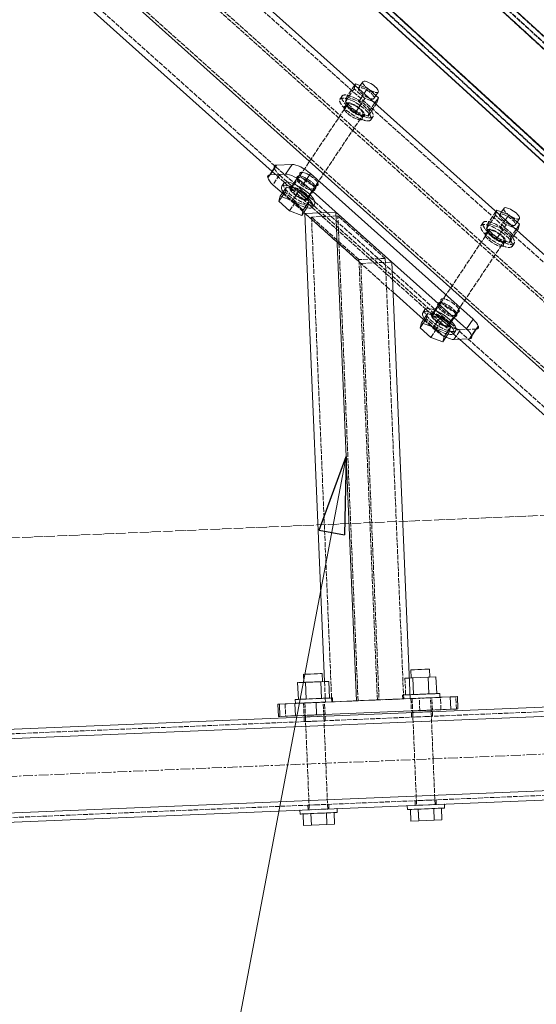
# Model space of a CAD drawing. Header units: millimetres. Extents: x -15129 to 9171, y -18789 to 5877.
# Tile 189 of 256: x -10537 to -10204, y -3404 to -2768. Entities that reach past the tile are written whole.
import ezdxf

# ---------------------------------------------------------------- set-up
doc = ezdxf.new("R2010")
doc.units = ezdxf.units.MM
for name, pattern in [('ACAD_ISO02W100', [15, 12, -3]), ('ACAD_ISO04W100', [30, 24, -3, 0, -3]), ('CENTER', [50.8, 31.75, -6.35, 6.35, -6.35])]:
    doc.linetypes.add(name, pattern=pattern)
for name, color, linetype in [('AS_Belki', 145, 'Continuous'), ('AS_Blachy', 30, 'Continuous'), ('AS_Siatki', 72, 'Continuous'), ('AS_Sruby', 9, 'Continuous')]:
    doc.layers.add(name, color=color, linetype=linetype)

msp = doc.modelspace()

# ---------------------------------------------------------------- linework, layer by layer
at = {"color": 7, "lineweight": 13}
msp.add_line((-10326.44, -3050.05), (-10410.47, -3493.77), dxfattribs=at)
at = {"color": 0, "linetype": 'ByBlock', "lineweight": -2}
for p, q in [((-10343.93, -3097.63), (-10326.44, -3050.05)), ((-10326.44, -3050.05), (-10327.56, -3100.73)), ((-10343.93, -3097.63), (-10327.56, -3100.73))]:
    msp.add_line(p, q, dxfattribs=at)
at = {"color": 5, "linetype": 'CENTER', "lineweight": 13, "ltscale": 0.2}
msp.add_line((-13164.01, -3365.87, 76020), (-9786.31, -3224.99, 38010), dxfattribs=at)
at = {"layer": 'AS_Belki', "color": 84, "linetype": 'ACAD_ISO02W100', "lineweight": 13, "ltscale": 0.25}
for p, q in [((-11963.73, -1171.94), (-9882.04, -3076.96)), ((-11996.27, -1207.22), (-9914.24, -3112.56)), ((-11922.32, -1201.97), (-9916.14, -3037.89)), ((-11996.11, -1211.45), (-9918.5, -3112.74)), ((-11922, -1210.43), (-9924.65, -3038.27)), ((-11954.54, -1245.72), (-9956.85, -3073.87)), ((-9882.27, -3072.7), (-10850.76, -2186.4)), ((-9918.15, -3040.12), (-10850.75, -2186.67)), ((-9922.41, -3040.31), (-10850.58, -2190.91)), ((-10837.8, -2271.72), (-9954.38, -3080.17)), ((-9954.61, -3075.91), (-10833.56, -2271.54)), ((-10836.21, -2376.54), (-10078.21, -3055.92)), ((-10051.31, -3057.1), (-10808.41, -2378.53)), ((-10818.99, -2394.35), (-10078.29, -3058.22)), ((-10837.73, -2420.21), (-10079.73, -3099.59)), ((-10838.08, -2445.2), (-10360.09, -2873.61)), ((-10326.35, -2823.16), (-10327.93, -2825.52)), ((-10316.17, -2831.42), (-10314.59, -2829.06)), ((-10374.27, -2866.08), (-10366.2, -2873.31)), ((-10356.34, -2868.01), (-10357.92, -2870.37)), ((-10366.2, -2873.31), (-10362.25, -2876.85)), ((-10362.25, -2876.85), (-10362.21, -2876.89)), ((-10362.21, -2876.89), (-10361.76, -2877.29)), ((-10361.76, -2877.29), (-10361.56, -2877.47)), ((-10361.56, -2877.47), (-10354.68, -2883.64)), ((-10360.09, -2873.61), (-10359.69, -2873.97)), ((-10359.69, -2873.97), (-10350.66, -2882.06)), ((-10346.16, -2876.27), (-10344.58, -2873.91)), ((-10354.68, -2883.64), (-10350.81, -2887.11)), ((-10350.66, -2882.06), (-10350.27, -2882.41)), ((-10350.27, -2882.41), (-10346.68, -2885.63)), ((-10350.81, -2887.11), (-10348.39, -2889.27)), ((-10348.39, -2889.27), (-10344.46, -2892.8)), ((-10346.68, -2885.63), (-10338.93, -2892.57)), ((-10316.99, -2925.44), (-10353, -2893.16)), ((-10331.82, -2894.81), (-10348.8, -2895.52)), ((-10348.8, -2895.52), (-10335.86, -3205.95)), ((-10318.19, -2922.95), (-10348.8, -2895.52)), ((-10344.46, -2892.8), (-10311.14, -2922.66)), ((-10338.93, -2892.57), (-10305.62, -2922.43)), ((-10318.77, -3207.74), (-10331.82, -2894.81)), ((-10301.2, -2922.25), (-10331.82, -2894.81)), ((-10235.28, -2904.78), (-10236.86, -2907.14)), ((-10225.1, -2913.04), (-10223.52, -2910.68)), ((-10301.2, -2922.25), (-10318.19, -2922.95)), ((-10306.33, -3207.22), (-10318.19, -2922.95)), ((-10311.14, -2922.66), (-10300.8, -2931.93)), ((-10305.62, -2922.43), (-10296.76, -2930.37)), ((-10289.35, -3206.51), (-10301.2, -2922.25)), ((-10298.5, -2924.67), (-10316.99, -2925.44)), ((-10316.99, -2925.44), (-10305.24, -3207.17)), ((-10297, -2924.6), (-10298.5, -2924.67)), ((-10300.8, -2931.93), (-10296.54, -2935.75)), ((-10296.76, -2930.37), (-10269.02, -2955.24)), ((-10296.54, -2935.75), (-10275.13, -2954.93)), ((-10275.13, -2954.93), (-10271.18, -2958.48)), ((-10265.27, -2949.63), (-10266.85, -2952)), ((-10271.18, -2958.48), (-10271.14, -2958.51)), ((-10271.14, -2958.51), (-10270.69, -2958.92)), ((-10270.69, -2958.92), (-10270.49, -2959.1)), ((-10270.49, -2959.1), (-10263.61, -2965.26)), ((-10269.02, -2955.24), (-10268.62, -2955.59)), ((-10268.62, -2955.59), (-10267.65, -2956.46)), ((-10267.65, -2956.46), (-10259.59, -2963.68)), ((-10255.09, -2957.9), (-10253.51, -2955.54)), ((-10263.61, -2965.26), (-10259.74, -2968.73)), ((-10259.59, -2963.68), (-10259.2, -2964.04)), ((-10259.2, -2964.04), (-10106.7, -3100.71)), ((-10259.74, -2968.73), (-10257.32, -2970.9)), ((-10257.32, -2970.9), (-10253.39, -2974.42)), ((-10340.4, -3195.33), (-10339.95, -3206.12)), ((-11944.57, -3287.56), (-9888.61, -3201.81)), ((-10339.95, -3206.12), (-10339.85, -3208.61)), ((-10335.86, -3205.95), (-10335.75, -3208.44)), ((-10289.35, -3206.51), (-10301.1, -3207)), ((-10285.26, -3206.34), (-10289.35, -3206.51)), ((-10283.52, -3215.27), (-10284.33, -3215.31)), ((-10284.33, -3215.31), (-10283.63, -3215.28)), ((-10284.33, -3215.31), (-10284.21, -3218.31)), ((-10283.63, -3215.28), (-10279.39, -3215.1)), ((-10274.08, -3214.88), (-10279.39, -3215.1)), ((-10271.63, -3214.78), (-10275.77, -3214.95)), ((-10270.82, -3214.74), (-10274.08, -3214.88)), ((-10271.52, -3214.77), (-10271.63, -3214.78)), ((-10271.52, -3214.77), (-10270.82, -3214.74)), ((-10270.69, -3217.74), (-10270.82, -3214.74)), ((-10352.74, -3218.16), (-10353.55, -3218.2)), ((-10353.55, -3218.2), (-10352.86, -3218.17)), ((-10353.55, -3218.2), (-10353.43, -3221.19)), ((-10353.43, -3221.19), (-10352.73, -3221.16)), ((-10353.43, -3221.19), (-10352.62, -3221.16)), ((-10348.61, -3217.99), (-10352.86, -3218.17)), ((-10348.48, -3220.99), (-10352.73, -3221.16)), ((-10340.85, -3217.67), (-10344.99, -3217.84)), ((-10344.86, -3220.84), (-10340.73, -3220.66)), ((-10340.74, -3217.66), (-10340.85, -3217.67)), ((-10340.04, -3217.63), (-10340.74, -3217.66)), ((-10340.73, -3220.66), (-10339.92, -3220.63)), ((-10340.73, -3220.66), (-10340.62, -3220.66)), ((-10340.62, -3220.66), (-10339.92, -3220.63)), ((-10339.92, -3220.63), (-10340.04, -3217.63)), ((-10284.21, -3218.31), (-10283.4, -3218.27)), ((-10284.21, -3218.31), (-10283.51, -3218.28)), ((-10279.26, -3218.1), (-10283.51, -3218.28)), ((-10275.64, -3217.95), (-10271.51, -3217.78)), ((-10271.51, -3217.78), (-10270.69, -3217.74)), ((-10271.51, -3217.78), (-10271.39, -3217.77)), ((-10271.39, -3217.77), (-10270.69, -3217.74)), ((-11942.32, -3341.51), (-9886.36, -3255.76)), ((-10281.14, -3272.22), (-10281.96, -3272.26)), ((-10281.96, -3272.26), (-10281.26, -3272.23)), ((-10281.96, -3272.26), (-10281.83, -3275.26)), ((-10277.01, -3272.05), (-10281.26, -3272.23)), ((-10271.7, -3271.83), (-10277.01, -3272.05)), ((-10273.39, -3271.9), (-10269.26, -3271.73)), ((-10268.44, -3271.7), (-10271.7, -3271.83)), ((-10269.14, -3271.72), (-10269.26, -3271.73)), ((-10268.32, -3274.69), (-10268.44, -3271.7)), ((-10350.37, -3275.11), (-10351.18, -3275.15)), ((-10351.18, -3275.15), (-10350.48, -3275.12)), ((-10351.18, -3275.15), (-10351.05, -3278.14)), ((-10350.36, -3278.11), (-10351.05, -3278.14)), ((-10351.05, -3278.14), (-10350.24, -3278.11)), ((-10350.48, -3275.12), (-10346.23, -3274.94)), ((-10346.11, -3277.94), (-10350.36, -3278.11)), ((-10342.61, -3274.79), (-10338.48, -3274.62)), ((-10342.49, -3277.79), (-10338.35, -3277.61)), ((-10340.8, -3277.72), (-10337.54, -3277.58)), ((-10337.67, -3274.58), (-10338.48, -3274.62)), ((-10338.37, -3274.61), (-10338.48, -3274.62)), ((-10337.67, -3274.58), (-10338.37, -3274.61)), ((-10338.35, -3277.61), (-10338.24, -3277.61)), ((-10338.24, -3277.61), (-10337.54, -3277.58)), ((-10337.54, -3277.58), (-10337.67, -3274.58)), ((-10281.83, -3275.26), (-10281.02, -3275.22)), ((-10281.13, -3275.23), (-10281.83, -3275.26)), ((-10276.89, -3275.05), (-10281.13, -3275.23)), ((-10273.27, -3274.9), (-10269.13, -3274.73)), ((-10271.58, -3274.83), (-10268.32, -3274.69)), ((-10269.13, -3274.73), (-10269.02, -3274.72)), ((-10268.32, -3274.69), (-10269.02, -3274.72))]:
    msp.add_line(p, q, dxfattribs=at)
at = {"layer": 'AS_Belki', "color": 145, "linetype": 'Continuous', "lineweight": 13, "ltscale": 0.25}
for p, q in [((-9880.26, -3070.47), (-10758.99, -2266.32)), ((-10842.05, -2271.89), (-9956.39, -3082.39)), ((-9920.51, -3114.97), (-10841.78, -2271.88)), ((-9912, -3114.59), (-10833.25, -2271.53)), ((-9879.8, -3078.99), (-10763.02, -2270.73)), ((-10048.23, -3054.67), (-10806.24, -2375.29)), ((-10837.81, -2422.51), (-10079.81, -3101.89)), ((-10840.59, -2448.13), (-10374.27, -2866.08)), ((-10333.02, -2892.32), (-10353, -2893.16)), ((-10353, -2893.16), (-10340.4, -3195.33)), ((-10333.02, -2892.32), (-10319.87, -3207.78)), ((-10297, -2924.6), (-10333.02, -2892.32)), ((-10285.26, -3206.34), (-10297, -2924.6)), ((-10253.39, -2974.42), (-10109.78, -3103.14)), ((-11944.7, -3284.56), (-9966.5, -3202.05)), ((-11950.44, -3290.8), (-9882.49, -3204.55)), ((-10317.27, -3207.67), (-10319.87, -3207.78)), ((-10317.27, -3207.67), (-10285.26, -3206.34)), ((-11948.44, -3338.76), (-9880.49, -3252.51)), ((-11868.2, -3341.42), (-9886.23, -3258.76))]:
    msp.add_line(p, q, dxfattribs=at)
at = {"layer": 'AS_Belki', "color": 84, "linetype": 'ACAD_ISO02W100', "lineweight": 13, "ltscale": 0.25, "extrusion": (-0.526185, -0.78686, 0.32246)}
for centre in [(-7008.06, -2607.47, 7654.23), (-7008.06, -2608.38, 7656.92), (-7008.06, -2624.87, 7705.3), (-7008.06, -2625.78, 7707.99), (-6886.98, -2613.02, 7670.54), (-6886.98, -2613.94, 7673.22), (-6886.98, -2630.42, 7721.61), (-6886.98, -2631.34, 7724.3)]:
    msp.add_circle(centre, 7, dxfattribs=at)
at = {"layer": 'AS_Blachy', "color": 145, "linetype": 'Continuous', "lineweight": 13, "ltscale": 0.25}
for p, q in [((-10372.84, -2863.94), (-10377.05, -2870.23)), ((-10371.32, -2861.98), (-10375.53, -2868.28)), ((-10361.33, -2861.57), (-10371.32, -2861.98)), ((-10361.33, -2861.57), (-10365.54, -2867.86)), ((-10365.54, -2867.86), (-10375.53, -2868.28)), ((-10349.46, -2867.52), (-10353.67, -2873.82)), ((-10244.62, -2961.48), (-10349.46, -2867.52)), ((-10373.65, -2874.65), (-10367.59, -2880.09)), ((-10248.83, -2967.78), (-10353.67, -2873.82)), ((-10353.8, -2892.44), (-10353, -2893.16)), ((-10296.19, -2944.08), (-10276.51, -2961.71)), ((-10248.83, -2967.78), (-10244.62, -2961.48)), ((-10245.43, -2972.2), (-10241.22, -2965.91)), ((-10256.94, -2974.57), (-10246.95, -2974.16)), ((-10359.48, -3209.43), (-10353.42, -3209.18)), ((-10353.93, -3209.2), (-10353.23, -3209.17)), ((-10353.93, -3209.2), (-10353.12, -3209.17)), ((-10353.42, -3209.18), (-10345.83, -3208.86)), ((-10353.23, -3209.17), (-10348.98, -3209)), ((-10343.68, -3208.77), (-10348.98, -3209)), ((-10319.87, -3207.78), (-10345.83, -3208.87)), ((-10345.83, -3208.86), (-10345.5, -3216.86)), ((-10340.42, -3208.64), (-10343.68, -3208.77)), ((-10341.23, -3208.67), (-10341.12, -3208.67)), ((-10341.12, -3208.67), (-10340.42, -3208.64)), ((-10310.34, -3207.39), (-10317.27, -3207.67)), ((-10259.31, -3205.26), (-10285.26, -3206.34)), ((-10284.71, -3206.31), (-10283.9, -3206.28)), ((-10284.01, -3206.29), (-10284.71, -3206.31)), ((-10284.01, -3206.29), (-10279.76, -3206.11)), ((-10274.45, -3205.89), (-10279.76, -3206.11)), ((-10271.2, -3205.75), (-10274.45, -3205.89)), ((-10271.89, -3205.78), (-10272.01, -3205.79)), ((-10271.2, -3205.75), (-10271.89, -3205.78)), ((-10265.64, -3205.52), (-10265.85, -3205.53)), ((-10265.64, -3205.52), (-10255.65, -3205.1)), ((-10254.65, -3205.06), (-10259.31, -3205.26)), ((-10258.97, -3213.25), (-10259.31, -3205.26)), ((-10254.32, -3213.05), (-10254.65, -3205.06)), ((-10365.82, -3209.7), (-10370.47, -3209.89)), ((-10370.47, -3209.89), (-10369.47, -3209.85)), ((-10370.47, -3209.89), (-10370.14, -3217.88)), ((-10369.47, -3209.85), (-10359.48, -3209.43)), ((-10369.47, -3209.85), (-10369.14, -3217.84)), ((-10359.14, -3209.42), (-10365.82, -3209.7)), ((-10359.48, -3209.43), (-10359.15, -3217.43)), ((-10345.5, -3216.86), (-10258.97, -3213.25)), ((-10258.97, -3213.25), (-10254.32, -3213.05)), ((-10370.14, -3217.88), (-10369.14, -3217.84)), ((-10369.14, -3217.84), (-10359.15, -3217.43)), ((-10359.15, -3217.43), (-10353.08, -3217.17)), ((-10353.08, -3217.17), (-10348.5, -3216.98)), ((-10348.5, -3216.98), (-10345.5, -3216.86))]:
    msp.add_line(p, q, dxfattribs=at)
at = {"layer": 'AS_Blachy', "color": 84, "linetype": 'ACAD_ISO02W100', "lineweight": 13, "ltscale": 0.25}
for p, q in [((-10369.44, -2868.36), (-10373.65, -2874.65)), ((-10369.44, -2868.36), (-10264.6, -2962.32)), ((-10358.45, -2871.16), (-10360.4, -2874.08)), ((-10362.45, -2877.14), (-10362.65, -2877.45)), ((-10360.4, -2874.08), (-10362.45, -2877.14)), ((-10350.89, -2883.35), (-10346.69, -2877.06)), ((-10367.59, -2880.09), (-10353.8, -2892.44)), ((-10353, -2893.16), (-10348.74, -2896.98)), ((-10348.74, -2896.98), (-10300.45, -2940.26)), ((-10300.45, -2940.26), (-10296.19, -2944.08)), ((-10267.37, -2952.78), (-10269.33, -2955.7)), ((-10271.38, -2958.77), (-10271.58, -2959.08)), ((-10269.33, -2955.7), (-10271.38, -2958.77)), ((-10258.48, -2962.97), (-10255.62, -2958.68)), ((-10276.51, -2961.71), (-10268.81, -2968.61)), ((-10268.81, -2968.61), (-10264.6, -2962.32)), ((-10259.82, -2964.98), (-10258.48, -2962.97)), ((-10256.94, -2974.57), (-10252.73, -2968.28)), ((-10252.73, -2968.28), (-10242.74, -2967.86)), ((-10246.95, -2974.16), (-10242.74, -2967.86)), ((-10339.85, -3208.61), (-10359.14, -3209.42)), ((-10353.93, -3209.2), (-10353.6, -3217.19)), ((-10350.67, -3209.07), (-10353.12, -3209.17)), ((-10345.83, -3208.86), (-10345.36, -3208.85)), ((-10345.36, -3208.84), (-10341.23, -3208.67)), ((-10340.08, -3216.63), (-10340.42, -3208.64)), ((-10335.21, -3208.42), (-10335.75, -3208.44)), ((-10285.26, -3206.34), (-10335.21, -3208.42)), ((-10301.1, -3207), (-10310.34, -3207.38)), ((-10289.35, -3206.51), (-10289.92, -3206.53)), ((-10285.26, -3206.34), (-10289.35, -3206.51)), ((-10284.71, -3206.31), (-10284.37, -3214.31)), ((-10281.45, -3206.18), (-10283.9, -3206.28)), ((-10281.45, -3206.18), (-10276.14, -3205.96)), ((-10271.71, -3205.77), (-10279.29, -3206.09)), ((-10278.96, -3214.08), (-10279.29, -3206.09)), ((-10276.14, -3205.96), (-10272.01, -3205.79)), ((-10265.85, -3205.53), (-10271.71, -3205.77)), ((-10270.86, -3213.74), (-10271.2, -3205.75)), ((-10265.31, -3213.51), (-10265.64, -3205.52)), ((-10255.65, -3205.1), (-10254.51, -3205.06)), ((-10255.32, -3213.1), (-10255.65, -3205.1)), ((-10254.65, -3205.06), (-10254.51, -3205.06)), ((-10365.82, -3209.7), (-10365.48, -3217.69)), ((-10283.56, -3214.27), (-10284.37, -3214.31)), ((-10284.37, -3214.31), (-10283.68, -3214.28)), ((-10283.68, -3214.28), (-10279.43, -3214.1)), ((-10281.12, -3214.17), (-10283.56, -3214.27)), ((-10281.12, -3214.17), (-10275.81, -3213.95)), ((-10279.43, -3214.1), (-10274.12, -3213.88)), ((-10271.37, -3213.77), (-10278.96, -3214.08)), ((-10275.81, -3213.95), (-10271.67, -3213.78)), ((-10274.12, -3213.88), (-10270.86, -3213.74)), ((-10271.67, -3213.78), (-10271.56, -3213.77)), ((-10271.56, -3213.77), (-10270.86, -3213.74)), ((-10265.31, -3213.51), (-10271.37, -3213.77)), ((-10265.31, -3213.51), (-10255.32, -3213.1)), ((-10254.32, -3213.05), (-10255.32, -3213.1)), ((-10365.48, -3217.69), (-10370.14, -3217.88)), ((-10365.48, -3217.69), (-10345.5, -3216.86)), ((-10353.6, -3217.19), (-10352.78, -3217.16)), ((-10352.9, -3217.17), (-10353.6, -3217.19)), ((-10348.65, -3216.99), (-10352.9, -3217.17)), ((-10350.34, -3217.06), (-10352.78, -3217.16)), ((-10350.34, -3217.06), (-10345.03, -3216.84)), ((-10348.65, -3216.99), (-10343.34, -3216.77)), ((-10345.03, -3216.84), (-10340.9, -3216.67)), ((-10340.08, -3216.63), (-10343.34, -3216.77)), ((-10340.9, -3216.67), (-10340.78, -3216.66)), ((-10340.08, -3216.63), (-10340.78, -3216.66))]:
    msp.add_line(p, q, dxfattribs=at)
at = {"layer": 'AS_Blachy', "color": 84, "linetype": 'ACAD_ISO02W100', "lineweight": 13, "ltscale": 0.25, "extrusion": (-0.526185, -0.78686, 0.32246)}
for centre in [(-7008.06, -2626.09, 7708.89), (-7008.06, -2628.53, 7716.05), (-6886.98, -2631.64, 7725.19), (-6886.98, -2634.08, 7732.36)]:
    msp.add_circle(centre, 7, dxfattribs=at)
at = {"layer": 'AS_Blachy', "color": 145, "linetype": 'Continuous', "lineweight": 13, "ltscale": 0.25, "extrusion": (-0.526185, -0.78686, 0.32246)}
for centre, start, end in [((-7021.24, -2626.62, 7710.45), 156.19105, 201.19105), ((-7013.17, -2624.72, 7704.86), 66.19105, 156.19105), ((-7021.24, -2629.06, 7717.62), 156.19105, 246.19105), ((-7013.17, -2627.16, 7712.03), 66.19105, 156.19105), ((-6873.79, -2633.55, 7730.8), 336.19105, 66.19105), ((-6873.79, -2631.11, 7723.63), 21.19105, 66.19105), ((-6881.87, -2635.46, 7736.39), 294.45179, 336.19105)]:
    msp.add_arc(centre, 10, start, end, dxfattribs=at)
at = {"layer": 'AS_Blachy', "color": 84, "linetype": 'ACAD_ISO02W100', "lineweight": 13, "ltscale": 0.25, "extrusion": (-0.526185, -0.78686, 0.32246)}
for centre, start, end in [((-7021.24, -2626.62, 7710.45), 201.19105, 246.19105), ((-6881.87, -2633.01, 7729.22), 246.19105, 336.19105), ((-6873.79, -2631.11, 7723.63), 336.19105, 21.19105), ((-6881.87, -2635.46, 7736.39), 246.19105, 294.45179)]:
    msp.add_arc(centre, 10, start, end, dxfattribs=at)
at = {"layer": 'AS_Siatki', "color": 20, "linetype": 'ACAD_ISO04W100', "lineweight": 13, "ltscale": 0.25}
msp.add_line((-12175.6, -3171.88), (-430.46, -2673.89), dxfattribs=at)
at = {"layer": 'AS_Sruby', "color": 145, "linetype": 'Continuous', "lineweight": 13, "ltscale": 0.25}
for p, q in [((-10315.7, -2808.18), (-10317.32, -2810.61)), ((-10320.36, -2809.47), (-10320.91, -2810.28)), ((-10312.58, -2812.38), (-10320.36, -2809.47)), ((-10312.58, -2812.38), (-10314.83, -2815.73)), ((-10305.69, -2818.55), (-10312.58, -2812.38)), ((-10307.26, -2817.15), (-10305.77, -2814.93)), ((-10305.69, -2818.55), (-10307.94, -2821.91)), ((-10306.58, -2821.82), (-10305.69, -2818.55)), ((-10307.12, -2822.64), (-10306.58, -2821.82)), ((-10364.98, -2876.19), (-10368.93, -2882.1)), ((-10366.7, -2873.66), (-10368.01, -2875.63)), ((-10357.2, -2879.1), (-10364.98, -2876.19)), ((-10368.93, -2882.1), (-10369.82, -2885.37)), ((-10368.93, -2882.1), (-10361.15, -2885)), ((-10357.2, -2879.1), (-10361.15, -2885)), ((-10361.15, -2885), (-10354.26, -2891.18)), ((-10350.31, -2885.28), (-10357.2, -2879.1)), ((-10369.82, -2885.37), (-10362.92, -2891.54)), ((-10362.92, -2891.54), (-10355.14, -2894.45)), ((-10355.14, -2894.45), (-10351.2, -2888.55)), ((-10354.26, -2891.18), (-10355.14, -2894.45)), ((-10350.31, -2885.28), (-10354.26, -2891.18)), ((-10351.2, -2888.55), (-10350.31, -2885.28)), ((-10348.17, -2889.11), (-10346.85, -2887.15)), ((-10229.29, -2891.09), (-10229.84, -2891.91)), ((-10221.51, -2894), (-10229.29, -2891.09)), ((-10224.63, -2889.81), (-10226.25, -2892.23)), ((-10223.76, -2897.36), (-10221.51, -2894)), ((-10214.62, -2900.18), (-10221.51, -2894)), ((-10216.19, -2898.77), (-10214.7, -2896.55)), ((-10214.62, -2900.18), (-10216.87, -2903.53)), ((-10216.05, -2904.26), (-10215.51, -2903.45)), ((-10215.51, -2903.45), (-10214.62, -2900.18)), ((-10273.91, -2957.82), (-10277.86, -2963.72)), ((-10275.63, -2955.29), (-10276.94, -2957.25)), ((-10266.13, -2960.73), (-10273.91, -2957.82)), ((-10270.08, -2966.63), (-10266.13, -2960.73)), ((-10259.24, -2966.9), (-10266.13, -2960.73)), ((-10277.86, -2963.72), (-10278.75, -2966.99)), ((-10278.75, -2966.99), (-10271.85, -2973.17)), ((-10277.86, -2963.72), (-10270.08, -2966.63)), ((-10270.08, -2966.63), (-10263.19, -2972.8)), ((-10259.24, -2966.9), (-10263.19, -2972.8)), ((-10260.13, -2970.17), (-10259.24, -2966.9)), ((-10271.85, -2973.17), (-10264.07, -2976.07)), ((-10264.07, -2976.07), (-10260.13, -2970.17)), ((-10263.19, -2972.8), (-10264.07, -2976.07)), ((-10257.1, -2970.74), (-10255.78, -2968.77)), ((-10342.15, -3190.2), (-10343.19, -3190.24)), ((-10342, -3190.19), (-10342.15, -3190.2)), ((-10341.78, -3195.38), (-10342, -3190.19)), ((-10283.91, -3187.77), (-10284.67, -3187.8)), ((-10284.67, -3187.8), (-10284.45, -3192.99)), ((-10282.37, -3187.7), (-10283.91, -3187.77)), ((-10280.27, -3187.62), (-10282.37, -3187.7)), ((-10277.94, -3187.52), (-10280.27, -3187.62)), ((-10275.73, -3187.43), (-10277.94, -3187.52)), ((-10273.97, -3187.35), (-10275.73, -3187.43)), ((-10272.93, -3187.31), (-10273.97, -3187.35)), ((-10272.78, -3187.3), (-10272.93, -3187.31)), ((-10272.56, -3192.5), (-10272.78, -3187.3)), ((-10352.73, -3195.84), (-10357.73, -3196.05)), ((-10357.73, -3196.05), (-10357.28, -3206.84)), ((-10353.14, -3190.65), (-10353.89, -3190.69)), ((-10353.89, -3190.69), (-10353.67, -3195.88)), ((-10351.59, -3190.59), (-10353.14, -3190.65)), ((-10342.72, -3195.42), (-10352.73, -3195.84)), ((-10352.73, -3195.84), (-10352.28, -3206.63)), ((-10349.5, -3190.5), (-10351.59, -3190.59)), ((-10347.16, -3190.41), (-10349.5, -3190.5)), ((-10344.95, -3190.31), (-10347.16, -3190.41)), ((-10343.19, -3190.24), (-10344.95, -3190.31)), ((-10337.72, -3195.21), (-10342.72, -3195.42)), ((-10342.72, -3195.42), (-10342.27, -3206.21)), ((-10337.27, -3206), (-10337.72, -3195.21)), ((-10283.51, -3192.95), (-10285.81, -3193.05)), ((-10273.5, -3192.54), (-10283.51, -3192.95)), ((-10283.51, -3192.95), (-10283.06, -3203.74)), ((-10268.5, -3192.33), (-10273.5, -3192.54)), ((-10273.5, -3192.54), (-10273.05, -3203.33)), ((-10268.05, -3203.12), (-10268.5, -3192.33)), ((-10359.24, -3206.92), (-10359.14, -3209.42)), ((-10359.16, -3206.92), (-10359.24, -3206.92)), ((-10359.16, -3206.92), (-10358.63, -3206.9)), ((-10358.63, -3206.9), (-10357.66, -3206.86)), ((-10357.66, -3206.86), (-10356.29, -3206.8)), ((-10356.19, -3209.3), (-10357.56, -3209.35)), ((-10356.29, -3206.8), (-10354.58, -3206.73)), ((-10354.47, -3209.22), (-10356.19, -3209.3)), ((-10354.58, -3206.73), (-10352.58, -3206.64)), ((-10352.48, -3209.14), (-10354.47, -3209.22)), ((-10352.58, -3206.64), (-10350.38, -3206.55)), ((-10350.28, -3209.05), (-10352.48, -3209.14)), ((-10350.38, -3206.55), (-10348.06, -3206.45)), ((-10347.96, -3208.95), (-10350.28, -3209.05)), ((-10348.06, -3206.45), (-10345.71, -3206.36)), ((-10345.83, -3208.87), (-10347.96, -3208.95)), ((-10345.71, -3206.36), (-10343.42, -3206.26)), ((-10343.42, -3206.26), (-10341.28, -3206.17)), ((-10341.28, -3206.17), (-10339.37, -3206.09)), ((-10339.37, -3206.09), (-10337.77, -3206.03)), ((-10337.77, -3206.03), (-10336.52, -3205.97)), ((-10336.52, -3205.97), (-10335.7, -3205.94)), ((-10335.7, -3205.94), (-10335.31, -3205.92)), ((-10335.21, -3208.42), (-10335.59, -3208.44)), ((-10335.21, -3208.42), (-10335.31, -3205.92)), ((-10285.35, -3203.84), (-10283.36, -3203.76)), ((-10283.36, -3203.76), (-10281.16, -3203.66)), ((-10281.16, -3203.66), (-10278.84, -3203.57)), ((-10278.84, -3203.57), (-10276.49, -3203.47)), ((-10276.49, -3203.47), (-10274.2, -3203.37)), ((-10274.2, -3203.37), (-10272.06, -3203.29)), ((-10272.06, -3203.29), (-10270.15, -3203.21)), ((-10270.15, -3203.21), (-10268.54, -3203.14)), ((-10268.54, -3203.14), (-10267.3, -3203.09)), ((-10267.3, -3203.09), (-10266.47, -3203.05)), ((-10266.47, -3203.05), (-10266.09, -3203.04)), ((-10265.99, -3205.53), (-10266.37, -3205.55)), ((-10265.99, -3205.53), (-10266.09, -3203.04)), ((-10359.14, -3209.42), (-10359.06, -3209.42)), ((-10358.53, -3209.39), (-10359.06, -3209.42)), ((-10357.56, -3209.35), (-10358.53, -3209.39)), ((-10283.56, -3214.27), (-10283.52, -3215.27)), ((-10271.63, -3214.78), (-10271.67, -3213.78)), ((-10352.78, -3217.16), (-10352.74, -3218.16)), ((-10340.85, -3217.67), (-10340.9, -3216.67)), ((-10356.26, -3278.36), (-10356.16, -3280.86)), ((-10332.23, -3279.86), (-10332.33, -3277.36)), ((-10287.04, -3275.47), (-10286.94, -3277.97)), ((-10286.96, -3275.47), (-10287.04, -3275.47)), ((-10286.86, -3277.97), (-10286.94, -3277.97)), ((-10286.33, -3277.95), (-10286.86, -3277.97)), ((-10285.36, -3277.91), (-10286.33, -3277.95)), ((-10283.99, -3277.85), (-10285.36, -3277.91)), ((-10284.98, -3277.89), (-10284.67, -3285.38)), ((-10282.27, -3277.78), (-10283.99, -3277.85)), ((-10280.27, -3277.69), (-10282.27, -3277.78)), ((-10278.08, -3277.6), (-10280.27, -3277.69)), ((-10279.98, -3277.68), (-10279.66, -3285.17)), ((-10275.76, -3277.51), (-10278.08, -3277.6)), ((-10273.41, -3277.41), (-10275.76, -3277.51)), ((-10271.12, -3277.31), (-10273.41, -3277.41)), ((-10268.98, -3277.22), (-10271.12, -3277.31)), ((-10269.97, -3277.26), (-10269.66, -3284.76)), ((-10267.07, -3277.14), (-10268.98, -3277.22)), ((-10265.46, -3277.08), (-10267.07, -3277.14)), ((-10264.22, -3277.02), (-10265.46, -3277.08)), ((-10264.65, -3284.55), (-10264.97, -3277.06)), ((-10263.39, -3276.99), (-10264.22, -3277.02)), ((-10263.01, -3276.97), (-10263.39, -3276.99)), ((-10263.01, -3276.97), (-10263.11, -3274.48)), ((-10356.08, -3280.86), (-10356.16, -3280.86)), ((-10355.55, -3280.83), (-10356.08, -3280.86)), ((-10354.58, -3280.79), (-10355.55, -3280.83)), ((-10353.21, -3280.74), (-10354.58, -3280.79)), ((-10354.2, -3280.78), (-10353.89, -3288.27)), ((-10351.49, -3280.66), (-10353.21, -3280.74)), ((-10349.5, -3280.58), (-10351.49, -3280.66)), ((-10347.3, -3280.49), (-10349.5, -3280.58)), ((-10349.2, -3280.57), (-10348.88, -3288.06)), ((-10344.98, -3280.39), (-10347.3, -3280.49)), ((-10342.63, -3280.29), (-10344.98, -3280.39)), ((-10340.34, -3280.2), (-10342.63, -3280.29)), ((-10338.2, -3280.11), (-10340.34, -3280.2)), ((-10339.19, -3280.15), (-10338.88, -3287.64)), ((-10336.29, -3280.03), (-10338.2, -3280.11)), ((-10334.68, -3279.96), (-10336.29, -3280.03)), ((-10333.44, -3279.91), (-10334.68, -3279.96)), ((-10333.88, -3287.44), (-10334.19, -3279.94)), ((-10332.61, -3279.88), (-10333.44, -3279.91)), ((-10332.23, -3279.86), (-10332.61, -3279.88)), ((-10284.67, -3285.38), (-10279.66, -3285.17)), ((-10279.66, -3285.17), (-10269.66, -3284.76)), ((-10269.66, -3284.76), (-10264.65, -3284.55)), ((-10353.89, -3288.27), (-10348.88, -3288.06)), ((-10348.88, -3288.06), (-10338.88, -3287.64)), ((-10338.88, -3287.64), (-10333.88, -3287.44))]:
    msp.add_line(p, q, dxfattribs=at)
at = {"layer": 'AS_Sruby', "color": 84, "linetype": 'ACAD_ISO02W100', "lineweight": 13, "ltscale": 0.25}
for p, q in [((-10326.93, -2821.24), (-10321.25, -2812.74)), ((-10323.07, -2813.52), (-10326.04, -2817.97)), ((-10320.91, -2810.28), (-10323.07, -2813.52)), ((-10321.25, -2812.74), (-10320.36, -2809.47)), ((-10314.36, -2818.91), (-10321.25, -2812.74)), ((-10317.32, -2810.61), (-10318.43, -2812.27)), ((-10329.08, -2817.4), (-10330.39, -2819.37)), ((-10326.04, -2817.97), (-10326.93, -2821.24)), ((-10326.93, -2821.24), (-10325.31, -2822.69)), ((-10326.04, -2817.97), (-10318.27, -2820.87)), ((-10320.04, -2827.41), (-10314.36, -2818.91)), ((-10318.27, -2820.87), (-10317.92, -2820.35)), ((-10318.27, -2820.87), (-10311.37, -2827.05)), ((-10317.92, -2820.35), (-10316.99, -2818.97)), ((-10316.99, -2818.97), (-10314.83, -2815.73)), ((-10306.58, -2821.82), (-10314.36, -2818.91)), ((-10308.51, -2819.02), (-10307.26, -2817.15)), ((-10325.43, -2822.74), (-10361.18, -2876.21)), ((-10325.31, -2822.69), (-10320.5, -2827)), ((-10320.5, -2827), (-10320.04, -2827.41)), ((-10320.04, -2827.41), (-10319.71, -2827.53)), ((-10319.71, -2827.53), (-10315.47, -2829.12)), ((-10312.26, -2830.32), (-10307.12, -2822.64)), ((-10311.37, -2827.05), (-10312.26, -2830.32)), ((-10310.86, -2826.28), (-10311.37, -2827.05)), ((-10310.1, -2825.15), (-10310.86, -2826.28)), ((-10307.94, -2821.91), (-10310.1, -2825.15)), ((-10349.94, -2880.97), (-10315.51, -2829.48)), ((-10315.47, -2829.12), (-10314.82, -2829.36)), ((-10314.82, -2829.36), (-10314.8, -2829.37)), ((-10314.8, -2829.37), (-10312.26, -2830.32)), ((-10310.54, -2832.85), (-10309.23, -2830.89)), ((-10365.87, -2879.46), (-10364.98, -2876.19)), ((-10361.18, -2876.21), (-10361.74, -2877.03)), ((-10369.82, -2885.37), (-10365.87, -2879.46)), ((-10358.98, -2885.64), (-10365.87, -2879.46)), ((-10351.81, -2883.78), (-10351.24, -2882.91)), ((-10351.24, -2882.91), (-10349.94, -2880.97)), ((-10362.92, -2891.54), (-10358.98, -2885.64)), ((-10351.2, -2888.55), (-10358.98, -2885.64)), ((-10230.18, -2894.36), (-10229.29, -2891.09)), ((-10235.86, -2902.86), (-10230.18, -2894.36)), ((-10229.84, -2891.91), (-10234.33, -2898.62)), ((-10223.29, -2900.54), (-10230.18, -2894.36)), ((-10226.25, -2892.23), (-10227.36, -2893.9)), ((-10227.19, -2902.5), (-10223.76, -2897.36)), ((-10238.01, -2899.02), (-10239.32, -2900.99)), ((-10234.97, -2899.59), (-10235.86, -2902.86)), ((-10235.86, -2902.86), (-10234.24, -2904.31)), ((-10234.33, -2898.62), (-10234.97, -2899.59)), ((-10234.97, -2899.59), (-10227.19, -2902.5)), ((-10228.97, -2909.04), (-10223.29, -2900.54)), ((-10227.19, -2902.5), (-10220.3, -2908.67)), ((-10215.51, -2903.45), (-10223.29, -2900.54)), ((-10216.87, -2903.53), (-10220.3, -2908.67)), ((-10217.44, -2900.64), (-10216.19, -2898.77)), ((-10234.36, -2904.36), (-10262.09, -2945.83)), ((-10234.24, -2904.31), (-10229.43, -2908.62)), ((-10229.43, -2908.62), (-10228.97, -2909.04)), ((-10228.97, -2909.04), (-10228.64, -2909.16)), ((-10228.64, -2909.16), (-10224.4, -2910.74)), ((-10220.3, -2908.67), (-10221.19, -2911.94)), ((-10221.19, -2911.94), (-10219.09, -2908.8)), ((-10219.09, -2908.8), (-10218.22, -2907.5)), ((-10218.22, -2907.5), (-10216.05, -2904.26)), ((-10258.87, -2962.59), (-10224.44, -2911.11)), ((-10224.4, -2910.74), (-10223.75, -2910.99)), ((-10223.75, -2910.99), (-10223.73, -2911)), ((-10223.73, -2911), (-10221.19, -2911.94)), ((-10219.47, -2914.48), (-10218.16, -2912.51)), ((-10262.09, -2945.83), (-10265.38, -2950.75)), ((-10265.38, -2950.75), (-10268.84, -2955.92)), ((-10278.75, -2966.99), (-10274.8, -2961.09)), ((-10274.8, -2961.09), (-10273.91, -2957.82)), ((-10267.91, -2967.26), (-10274.8, -2961.09)), ((-10270.11, -2957.83), (-10270.67, -2958.66)), ((-10268.84, -2955.92), (-10270.11, -2957.83)), ((-10271.85, -2973.17), (-10267.91, -2967.26)), ((-10260.13, -2970.17), (-10267.91, -2967.26)), ((-10260.74, -2965.4), (-10260.17, -2964.54)), ((-10260.17, -2964.54), (-10258.87, -2962.59)), ((-10342, -3190.19), (-10342.15, -3190.2)), ((-10284.51, -3187.79), (-10284.67, -3187.8)), ((-10272.78, -3187.3), (-10272.93, -3187.31)), ((-10353.67, -3195.88), (-10357.73, -3196.05)), ((-10353.73, -3190.68), (-10353.89, -3190.69)), ((-10353.14, -3195.86), (-10353.67, -3195.88)), ((-10353.52, -3195.87), (-10353.67, -3195.88)), ((-10352.92, -3195.85), (-10353.14, -3195.86)), ((-10352.48, -3195.83), (-10352.92, -3195.85)), ((-10351.38, -3195.79), (-10352.73, -3195.84)), ((-10351.38, -3195.78), (-10352.48, -3195.83)), ((-10351.19, -3195.78), (-10351.38, -3195.78)), ((-10349.28, -3195.7), (-10351.19, -3195.78)), ((-10347.84, -3195.64), (-10349.28, -3195.7)), ((-10346.95, -3195.6), (-10347.84, -3195.64)), ((-10344.73, -3195.51), (-10346.95, -3195.6)), ((-10342.97, -3195.43), (-10344.73, -3195.51)), ((-10341.94, -3195.39), (-10342.97, -3195.43)), ((-10341.78, -3195.38), (-10341.94, -3195.39)), ((-10341.78, -3195.38), (-10341.94, -3195.39)), ((-10337.72, -3195.21), (-10341.78, -3195.38)), ((-10284.45, -3192.99), (-10288.51, -3193.16)), ((-10285.81, -3193.05), (-10288.51, -3193.16)), ((-10288.51, -3193.16), (-10288.06, -3203.95)), ((-10283.94, -3192.97), (-10284.45, -3192.99)), ((-10284.3, -3192.99), (-10284.45, -3192.99)), ((-10283.7, -3192.96), (-10283.94, -3192.97)), ((-10283.51, -3192.95), (-10283.7, -3192.96)), ((-10272.51, -3192.49), (-10272.72, -3192.5)), ((-10272.51, -3192.49), (-10272.56, -3192.5)), ((-10359.24, -3206.92), (-10358.86, -3206.91)), ((-10358.86, -3206.91), (-10358.03, -3206.87)), ((-10358.03, -3206.87), (-10357.28, -3206.84)), ((-10357.28, -3206.84), (-10352.28, -3206.63)), ((-10357.28, -3206.84), (-10355.01, -3206.74)), ((-10355.01, -3206.74), (-10353.95, -3206.7)), ((-10353.95, -3206.7), (-10352.28, -3206.63)), ((-10352.96, -3209.16), (-10353.12, -3209.17)), ((-10353.12, -3209.17), (-10352.78, -3217.16)), ((-10352.28, -3206.63), (-10348.06, -3206.46)), ((-10352.28, -3206.63), (-10348.32, -3206.47)), ((-10348.32, -3206.47), (-10342.27, -3206.21)), ((-10346.49, -3206.39), (-10344.17, -3206.29)), ((-10344.17, -3206.29), (-10341.97, -3206.2)), ((-10341.97, -3206.2), (-10339.98, -3206.12)), ((-10341.23, -3208.67), (-10341.38, -3208.68)), ((-10340.9, -3216.67), (-10341.23, -3208.67)), ((-10339.98, -3206.12), (-10338.26, -3206.05)), ((-10338.26, -3206.05), (-10336.89, -3205.99)), ((-10336.89, -3205.99), (-10335.92, -3205.95)), ((-10335.92, -3205.95), (-10335.39, -3205.93)), ((-10335.39, -3205.93), (-10335.31, -3205.92)), ((-10335.21, -3208.42), (-10335.29, -3208.42)), ((-10290.02, -3204.03), (-10289.64, -3204.02)), ((-10290.02, -3204.03), (-10289.92, -3206.53)), ((-10290.02, -3204.03), (-10289.94, -3204.03)), ((-10289.94, -3204.03), (-10289.47, -3204.01)), ((-10289.53, -3206.52), (-10289.92, -3206.53)), ((-10289.84, -3206.53), (-10289.92, -3206.53)), ((-10289.64, -3204.02), (-10288.81, -3203.98)), ((-10289.47, -3204.01), (-10289.41, -3204.01)), ((-10289.41, -3204.01), (-10288.44, -3203.97)), ((-10288.81, -3203.99), (-10288.06, -3203.95)), ((-10288.44, -3203.97), (-10287.07, -3203.91)), ((-10288.06, -3203.95), (-10283.06, -3203.74)), ((-10288.06, -3203.95), (-10286.48, -3203.89)), ((-10287.07, -3203.91), (-10285.36, -3203.84)), ((-10286.48, -3203.89), (-10285.36, -3203.84)), ((-10285.36, -3203.84), (-10283.06, -3203.74)), ((-10283.74, -3206.27), (-10283.9, -3206.28)), ((-10283.9, -3206.28), (-10283.56, -3214.27)), ((-10283.06, -3203.75), (-10278.84, -3203.57)), ((-10277.27, -3203.5), (-10274.95, -3203.41)), ((-10274.95, -3203.41), (-10272.75, -3203.31)), ((-10273.05, -3203.33), (-10268.05, -3203.12)), ((-10272.75, -3203.31), (-10270.76, -3203.23)), ((-10272.04, -3205.79), (-10272.16, -3205.79)), ((-10272.01, -3205.78), (-10272.04, -3205.79)), ((-10271.67, -3213.78), (-10272.01, -3205.79)), ((-10270.76, -3203.23), (-10269.04, -3203.16)), ((-10269.04, -3203.16), (-10267.67, -3203.1)), ((-10267.67, -3203.1), (-10266.7, -3203.06)), ((-10266.7, -3203.06), (-10266.17, -3203.04)), ((-10266.17, -3203.04), (-10266.09, -3203.04)), ((-10265.99, -3205.53), (-10266.06, -3205.54)), ((-10358.75, -3209.4), (-10359.14, -3209.42)), ((-10283.52, -3215.27), (-10281.02, -3275.22)), ((-10269.13, -3274.73), (-10271.63, -3214.78)), ((-10352.74, -3218.16), (-10350.24, -3278.11)), ((-10338.35, -3277.61), (-10340.85, -3217.67)), ((-10356.19, -3278.36), (-10356.26, -3278.36)), ((-10338.38, -3277.62), (-10338.35, -3277.61)), ((-10332.33, -3277.36), (-10332.42, -3277.37)), ((-10332.33, -3277.36), (-10332.41, -3277.37)), ((-10286.55, -3277.96), (-10286.94, -3277.97)), ((-10285.73, -3277.92), (-10286.55, -3277.96)), ((-10284.48, -3277.87), (-10285.73, -3277.92)), ((-10282.67, -3277.79), (-10284.98, -3277.89)), ((-10279.98, -3277.68), (-10282.67, -3277.79)), ((-10279.66, -3285.17), (-10279.98, -3277.68)), ((-10275.25, -3277.48), (-10275.93, -3277.51)), ((-10269.97, -3277.26), (-10275.25, -3277.48)), ((-10265.46, -3277.08), (-10269.97, -3277.26)), ((-10269.66, -3284.76), (-10269.97, -3277.26)), ((-10264.97, -3277.06), (-10265.46, -3277.08)), ((-10264.59, -3277.04), (-10264.97, -3277.06)), ((-10263.62, -3277), (-10264.59, -3277.04)), ((-10263.09, -3276.98), (-10263.62, -3277)), ((-10263.11, -3274.48), (-10263.19, -3274.48)), ((-10263.01, -3276.97), (-10263.09, -3276.98)), ((-10355.77, -3280.84), (-10356.16, -3280.86)), ((-10354.95, -3280.81), (-10355.77, -3280.84)), ((-10354.2, -3280.78), (-10354.95, -3280.81)), ((-10349.2, -3280.57), (-10354.2, -3280.78)), ((-10350.96, -3280.64), (-10354.2, -3280.78)), ((-10349.2, -3280.57), (-10350.96, -3280.64)), ((-10348.12, -3280.52), (-10349.2, -3280.57)), ((-10341.72, -3280.26), (-10344.47, -3280.37)), ((-10339.19, -3280.15), (-10341.72, -3280.26)), ((-10336.47, -3280.04), (-10339.19, -3280.15)), ((-10334.19, -3279.94), (-10336.47, -3280.04)), ((-10334.19, -3279.94), (-10334.68, -3279.96)), ((-10333.81, -3279.93), (-10334.19, -3279.94)), ((-10332.84, -3279.89), (-10333.81, -3279.93)), ((-10332.31, -3279.86), (-10332.84, -3279.89)), ((-10332.23, -3279.86), (-10332.31, -3279.86))]:
    msp.add_line(p, q, dxfattribs=at)
at = {"layer": 'AS_Sruby', "color": 84, "linetype": 'ACAD_ISO02W100', "lineweight": 13, "ltscale": 0.25, "extrusion": (-0.526185, -0.78686, 0.32246)}
for centre, radius in [((-7008.06, -2603.41, 7642.31), 6), ((-7008.06, -2607.47, 7654.23), 12), ((-7008.06, -2606.7, 7651.99), 12), ((-7008.06, -2607.47, 7654.23), 6), ((-7008.06, -2628.53, 7716.05), 6), ((-6886.98, -2612.26, 7668.3), 12), ((-6886.98, -2608.96, 7658.62), 6), ((-6886.98, -2613.02, 7670.54), 12), ((-6886.98, -2613.02, 7670.54), 6), ((-6886.98, -2634.08, 7732.36), 6)]:
    msp.add_circle(centre, radius, dxfattribs=at)
for centre, radius, start, end in [((-7008.06, -2601.82, 7637.65), 6, 178.69105, 358.69105), ((-7008.06, -2628.53, 7716.05), 12, 178.69105, 358.69105), ((-7008.06, -2629.29, 7718.29), 12, 219.92845, 320.10135), ((-6886.98, -2607.38, 7653.96), 6, 178.69105, 358.69105), ((-6886.98, -2634.08, 7732.36), 12, 178.69105, 358.69105), ((-6886.98, -2634.85, 7734.6), 12, 219.92844, 320.10131)]:
    msp.add_arc(centre, radius, start, end, dxfattribs=at)
at = {"layer": 'AS_Sruby', "color": 145, "linetype": 'Continuous', "lineweight": 13, "ltscale": 0.25, "extrusion": (-0.526185, -0.78686, 0.32246)}
for centre, radius, start, end in [((-7008.06, -2601.82, 7637.65), 6, 358.69105, 178.69105), ((-7008.06, -2629.29, 7718.29), 12, 320.10135, 219.92845), ((-7008.06, -2628.53, 7716.05), 12, 358.69105, 178.69105), ((-6886.98, -2607.38, 7653.96), 6, 358.69105, 178.69105), ((-6886.98, -2634.08, 7732.36), 12, 358.69105, 178.69105), ((-6886.98, -2634.85, 7734.6), 12, 320.10131, 219.92844)]:
    msp.add_arc(centre, radius, start, end, dxfattribs=at)

doc.saveas('drawing.dxf')
